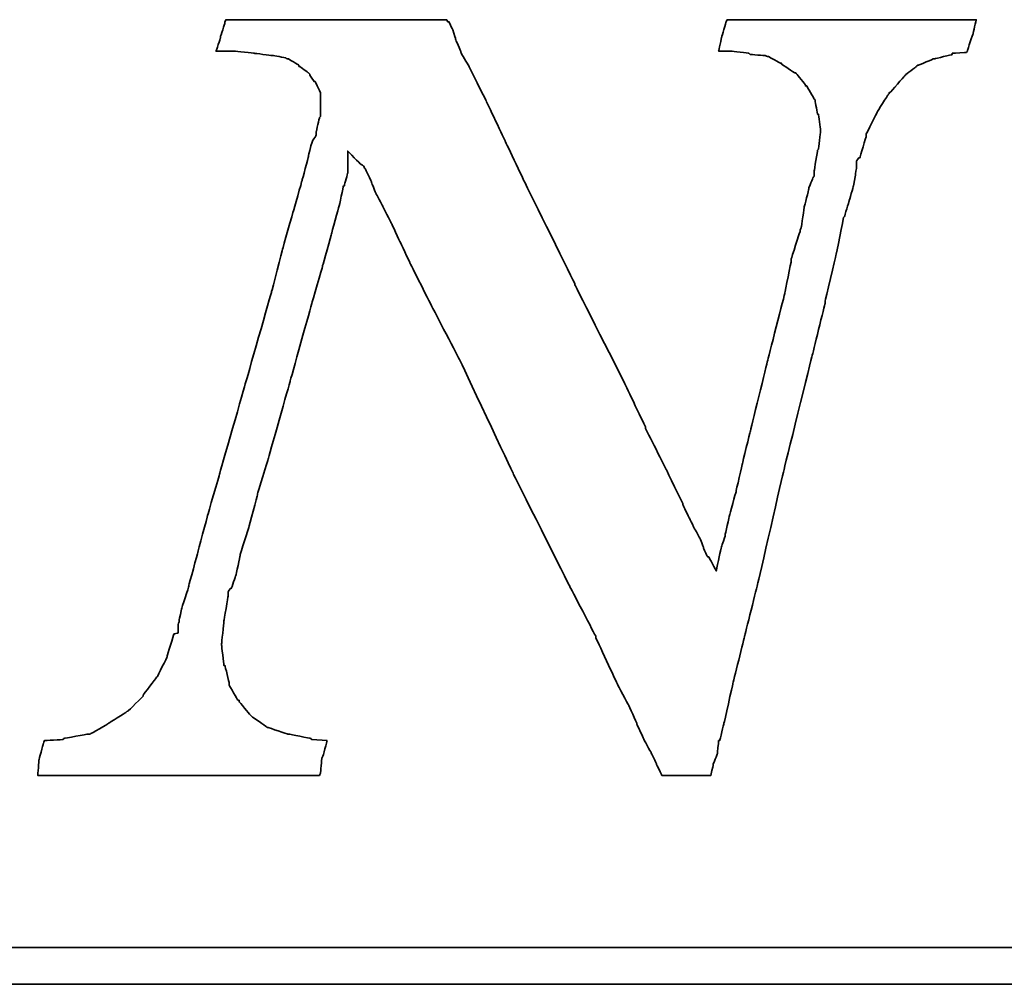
# Model space of a CAD drawing. Header units: millimetres. Extents: x 13 to 412, y 108 to 241.
# Tile 46 of 51: x 312.05 to 317.99, y 140.81 to 146.63. Entities that reach past the tile are written whole.
import ezdxf

# ---------------------------------------------------------------- set-up
doc = ezdxf.new("R2010")
doc.units = ezdxf.units.MM
doc.header["$LTSCALE"] = 0.15
doc.layers.add('DIM', color=4, linetype='CONTINUOUS')
doc.layers.add('layer 1', color=7, linetype='CONTINUOUS')

# ---------------------------------------------------------------- blocks, each defined once
blk = doc.blocks.new('TBI MOTION logo(完整正式版)')
at = {"layer": 'layer 1', "color": 22, "lineweight": 35}
for points, knots in [([(58.92625, -7.91875), (58.92625, -7.91875), (58.58625, -7.89375), (58.58625, -7.89375), (58.58625, -7.89375), (58.58625, -7.89375), (58.56625, -7.87125), (58.56625, -7.87125), (58.56625, -7.87125), (58.56625, -7.87125), (58.08375, -7.77375), (58.08375, -7.77375), (58.08375, -7.77375), (58.08375, -7.77375), (58.06125, -7.77375), (58.06125, -7.77375), (58.06125, -7.77375), (58.06125, -7.77375), (57.62625, -7.63125), (57.62625, -7.63125), (57.62625, -7.63125), (57.62625, -7.63125), (57.60625, -7.63125), (57.60625, -7.63125), (57.60625, -7.63125), (57.60625, -7.63125), (57.58125, -7.60625), (57.58125, -7.60625), (57.58125, -7.60625), (57.58125, -7.60625), (57.26625, -7.38875), (57.26625, -7.38875), (57.26625, -7.38875), (57.26625, -7.38875), (57.24625, -7.36875), (57.24625, -7.36875), (57.24625, -7.36875), (57.24625, -7.36875), (57.22125, -7.34375), (57.22125, -7.34375), (57.22125, -7.34375), (57.22125, -7.34375), (56.98125, -7.05375), (56.98125, -7.05375), (56.98125, -7.05375), (56.98125, -7.05375), (56.98125, -7.02875), (56.98125, -7.02875), (56.98125, -7.02875), (56.98125, -7.02875), (56.95625, -7.02875), (56.95625, -7.02875), (56.95625, -7.02875), (56.95625, -7.02875), (56.76625, -6.69625), (56.76625, -6.69625), (56.76625, -6.69625), (56.76625, -6.69625), (56.76625, -6.67125), (56.76625, -6.67125), (56.76625, -6.67125), (56.76625, -6.67125), (56.76625, -6.64875), (56.76625, -6.64875), (56.76625, -6.64875), (56.76625, -6.64875), (56.67125, -6.26375), (56.67125, -6.26375), (56.67125, -6.26375), (56.67125, -6.26375), (56.64625, -6.26375), (56.64625, -6.26375), (56.64625, -6.26375), (56.64625, -6.26375), (56.64625, -6.23875), (56.64625, -6.23875), (56.64625, -6.23875), (56.64625, -6.23875), (56.59625, -5.80875), (56.59625, -5.80875), (56.59625, -5.80875), (56.59625, -5.80875), (56.59625, -5.78375), (56.59625, -5.78375), (56.59625, -5.78375), (56.59625, -5.78375), (56.64625, -5.30375), (56.64625, -5.30375), (56.64625, -5.30375), (56.64625, -5.30375), (56.64625, -5.27875), (56.64625, -5.27875), (56.64625, -5.27875), (56.64625, -5.27875), (56.74125, -4.72875), (56.74125, -4.72875), (56.74125, -4.72875), (56.74125, -4.72875), (56.74125, -4.67875), (56.74125, -4.67875), (56.74125, -4.67875), (56.74125, -4.67875), (56.74125, -4.63375), (56.74125, -4.63375), (56.74125, -4.63375), (56.74125, -4.63375), (56.79125, -4.55875), (56.79125, -4.55875), (56.79125, -4.55875), (56.79125, -4.55875), (56.81125, -4.55875), (56.81125, -4.55875), (56.81125, -4.55875), (56.81125, -4.55875), (56.91125, -4.27375), (56.91125, -4.27375), (56.91125, -4.27375), (56.91125, -4.27375), (57.00625, -3.83874), (57.00625, -3.83874), (57.00625, -3.83874), (57.00625, -3.83874), (57.00625, -3.81374), (57.00625, -3.81374), (57.00625, -3.81374), (57.00625, -3.81374), (57.19875, -3.21374), (57.19875, -3.21374), (57.19875, -3.21374), (57.19875, -3.21374), (57.38625, -2.49625), (57.38625, -2.49625), (57.38625, -2.49625), (57.38625, -2.49625), (57.38625, -2.47374), (57.38625, -2.47374), (57.38625, -2.47374), (57.38625, -2.47374), (57.62625, -1.70375), (57.62625, -1.70375), (57.62625, -1.70375), (57.62625, -1.70375), (58.10625, 0.00125), (58.10625, 0.00125), (58.10625, 0.00125), (58.10625, 0.00125), (58.58625, 1.72625), (58.58625, 1.72625), (58.58625, 1.72625), (58.58625, 1.72625), (58.82625, 2.54125), (58.82625, 2.54125), (58.82625, 2.54125), (58.82625, 2.54125), (58.82625, 2.56374), (58.82625, 2.56374), (58.82625, 2.56374), (58.82625, 2.56374), (59.02125, 3.26125), (59.02125, 3.26125), (59.02125, 3.26125), (59.02125, 3.26125), (59.18625, 3.86125), (59.18625, 3.86125), (59.18625, 3.86125), (59.18625, 3.86125), (59.28625, 4.31875), (59.28625, 4.31875), (59.28625, 4.31875), (59.28625, 4.31875), (59.30625, 4.31875), (59.30625, 4.31875), (59.30625, 4.31875), (59.30625, 4.31875), (59.30625, 4.34125), (59.30625, 4.34125), (59.30625, 4.34125), (59.30625, 4.34125), (59.38125, 4.60625), (59.38125, 4.60625), (59.38125, 4.60625), (59.38125, 4.60625), (59.38125, 4.65125), (59.38125, 4.65125), (59.38125, 4.65125), (59.38125, 4.65125), (59.38125, 5.08625), (59.38125, 5.08625), (59.38125, 5.08625), (59.38125, 5.08625), (59.66625, 4.79624), (59.66625, 4.79624), (59.66625, 4.79624), (59.66625, 4.79624), (59.74125, 4.75124), (59.74125, 4.75124), (59.74125, 4.75124), (59.74125, 4.75124), (59.74125, 4.72624), (59.74125, 4.72624), (59.74125, 4.72624), (59.74125, 4.72624), (59.76125, 4.70124), (59.76125, 4.70124), (59.76125, 4.70124), (59.76125, 4.70124), (59.81125, 4.60625), (59.81125, 4.60625), (59.81125, 4.60625), (59.81125, 4.60625), (59.90625, 4.41125), (59.90625, 4.41125), (59.90625, 4.41125), (59.90625, 4.41125), (59.90625, 4.39125), (59.90625, 4.39125), (59.90625, 4.39125), (59.90625, 4.39125), (60.00375, 4.15124), (60.00375, 4.15124), (60.00375, 4.15124), (60.00375, 4.15124), (60.14625, 3.88374), (60.14625, 3.88374), (60.14625, 3.88374), (60.14625, 3.88374), (60.34125, 3.50124), (60.34125, 3.50124), (60.34125, 3.50124), (60.34125, 3.50124), (60.53125, 3.09125), (60.53125, 3.09125), (60.53125, 3.09125), (60.53125, 3.09125), (60.74625, 2.63625), (60.74625, 2.63625), (60.74625, 2.63625), (60.74625, 2.63625), (61.25125, 1.63124), (61.25125, 1.63124), (61.25125, 1.63124), (61.25125, 1.63124), (61.85125, 0.47625), (61.85125, 0.47625), (61.85125, 0.47625), (61.85125, 0.47625), (63.02625, -2.01874), (63.02625, -2.01874), (63.02625, -2.01874), (63.02625, -2.01874), (64.27625, -4.51374), (64.27625, -4.51374), (64.27625, -4.51374), (64.27625, -4.51374), (64.85125, -5.61375), (64.85125, -5.61375), (64.85125, -5.61375), (64.85125, -5.61375), (64.85125, -5.64125), (64.85125, -5.64125), (64.85125, -5.64125), (64.85125, -5.64125), (65.32875, -6.67125), (65.32875, -6.67125), (65.32875, -6.67125), (65.32875, -6.67125), (65.57125, -7.12875), (65.57125, -7.12875), (65.57125, -7.12875), (65.57125, -7.12875), (65.76125, -7.53625), (65.76125, -7.53625), (65.76125, -7.53625), (65.76125, -7.53625), (65.76125, -7.55625), (65.76125, -7.55625), (65.76125, -7.55625), (65.76125, -7.55625), (65.90375, -7.87125), (65.90375, -7.87125), (65.90375, -7.87125), (65.90375, -7.87125), (66.07125, -8.18125), (66.07125, -8.18125), (66.07125, -8.18125), (66.07125, -8.18125), (66.19125, -8.42375), (66.19125, -8.42375), (66.19125, -8.42375), (66.19125, -8.42375), (66.19125, -8.44375), (66.19125, -8.44375), (66.19125, -8.44375), (66.19125, -8.44375), (66.29125, -8.63875), (66.29125, -8.63875), (66.29125, -8.63875), (66.29125, -8.63875), (66.31125, -8.68625), (66.31125, -8.68625), (66.31125, -8.68625), (66.31125, -8.68625), (66.38375, -8.68625), (66.38375, -8.68625), (66.38375, -8.68625), (66.38375, -8.68625), (66.84125, -8.68625), (66.84125, -8.68625), (66.84125, -8.68625), (66.84125, -8.68625), (67.29625, -8.68625), (67.29625, -8.68625), (67.29625, -8.68625), (67.29625, -8.68625), (67.36625, -8.68625), (67.36625, -8.68625), (67.36625, -8.68625), (67.36625, -8.68625), (67.39125, -8.68625), (67.39125, -8.68625), (67.39125, -8.68625), (67.39125, -8.68625), (67.44125, -8.46875), (67.44125, -8.46875), (67.44125, -8.46875), (67.44125, -8.46875), (67.44125, -8.44375), (67.44125, -8.44375), (67.44125, -8.44375), (67.44125, -8.44375), (67.53625, -8.20375), (67.53625, -8.20375), (67.53625, -8.20375), (67.53625, -8.20375), (67.56125, -7.94375), (67.56125, -7.94375), (67.56125, -7.94375), (67.56125, -7.94375), (67.56125, -7.91875), (67.56125, -7.91875), (67.56125, -7.91875), (67.56125, -7.91875), (67.58625, -7.91875), (67.58625, -7.91875), (67.58625, -7.91875), (67.58625, -7.91875), (67.68125, -7.53625), (67.68125, -7.53625), (67.68125, -7.53625), (67.68125, -7.53625), (67.87375, -6.67125), (67.87375, -6.67125), (67.87375, -6.67125), (67.87375, -6.67125), (68.13625, -5.61375), (68.13625, -5.61375), (68.13625, -5.61375), (68.13625, -5.61375), (68.42375, -4.46374), (68.42375, -4.46374), (68.42375, -4.46374), (68.42375, -4.46374), (68.99875, -1.96874), (68.99875, -1.96874), (68.99875, -1.96874), (68.99875, -1.96874), (69.62625, 0.57625), (69.62625, 0.57625), (69.62625, 0.57625), (69.62625, 0.57625), (69.91125, 1.72625), (69.91125, 1.72625), (69.91125, 1.72625), (69.91125, 1.72625), (69.91125, 1.77625), (69.91125, 1.77625), (69.91125, 1.77625), (69.91125, 1.77625), (70.15125, 2.78124), (70.15125, 2.78124), (70.15125, 2.78124), (70.15125, 2.78124), (70.32125, 3.62125), (70.32125, 3.62125), (70.32125, 3.62125), (70.32125, 3.62125), (70.34125, 3.64625), (70.34125, 3.64625), (70.34125, 3.64625), (70.34125, 3.64625), (70.44125, 3.98125), (70.44125, 3.98125), (70.44125, 3.98125), (70.44125, 3.98125), (70.53625, 4.31875), (70.53625, 4.31875), (70.53625, 4.31875), (70.53625, 4.31875), (70.58125, 4.55875), (70.58125, 4.55875), (70.58125, 4.55875), (70.58125, 4.55875), (70.60625, 4.72624), (70.60625, 4.72624), (70.60625, 4.72624), (70.60625, 4.72624), (70.60625, 4.79624), (70.60625, 4.79624), (70.60625, 4.79624), (70.60625, 4.79624), (70.60625, 4.87125), (70.60625, 4.87125), (70.60625, 4.87125), (70.60625, 4.87125), (70.65625, 4.94125), (70.65625, 4.94125), (70.65625, 4.94125), (70.65625, 4.94125), (70.68125, 4.94125), (70.68125, 4.94125), (70.68125, 4.94125), (70.68125, 4.94125), (70.82125, 5.42125), (70.82125, 5.42125), (70.82125, 5.42125), (70.82125, 5.42125), (70.82125, 5.44625), (70.82125, 5.44625), (70.82125, 5.44625), (70.82125, 5.44625), (70.82125, 5.47125), (70.82125, 5.47125), (70.82125, 5.47125), (70.82125, 5.47125), (71.06125, 5.94625), (71.06125, 5.94625), (71.06125, 5.94625), (71.06125, 5.94625), (71.30125, 6.33124), (71.30125, 6.33124), (71.30125, 6.33124), (71.30125, 6.33124), (71.32625, 6.35625), (71.32625, 6.35625), (71.32625, 6.35625), (71.32625, 6.35625), (71.32625, 6.38124), (71.32625, 6.38124), (71.32625, 6.38124), (71.32625, 6.38124), (71.35125, 6.38124), (71.35125, 6.38124), (71.35125, 6.38124), (71.35125, 6.38124), (71.66125, 6.74125), (71.66125, 6.74125), (71.66125, 6.74125), (71.66125, 6.74125), (71.68625, 6.76625), (71.68625, 6.76625), (71.68625, 6.76625), (71.68625, 6.76625), (71.92625, 6.95624), (71.92625, 6.95624), (71.92625, 6.95624), (71.92625, 6.95624), (71.95125, 6.98125), (71.95125, 6.98125), (71.95125, 6.98125), (71.95125, 6.98125), (71.97625, 6.98125), (71.97625, 6.98125), (71.97625, 6.98125), (71.97625, 6.98125), (72.31125, 7.12624), (72.31125, 7.12624), (72.31125, 7.12624), (72.31125, 7.12624), (72.33375, 7.12624), (72.33375, 7.12624), (72.33375, 7.12624), (72.33375, 7.12624), (72.71625, 7.21875), (72.71625, 7.21875), (72.71625, 7.21875), (72.71625, 7.21875), (72.71625, 7.24624), (72.71625, 7.24624), (72.71625, 7.24624), (72.71625, 7.24624), (72.74125, 7.24624), (72.74125, 7.24624), (72.74125, 7.24624), (72.74125, 7.24624), (73.03124, 7.26624), (73.03124, 7.26624), (73.03124, 7.26624), (73.03124, 7.26624), (73.05375, 7.29125), (73.05375, 7.29125), (73.05375, 7.29125), (73.05375, 7.29125), (73.05375, 7.31625), (73.05375, 7.31625), (73.05375, 7.31625), (73.05375, 7.31625), (73.17625, 7.67625), (73.17625, 7.67625), (73.17625, 7.67625), (73.17625, 7.67625), (73.24625, 7.98625), (73.24625, 7.98625), (73.24625, 7.98625), (73.24625, 7.98625), (73.19625, 7.98625), (73.19625, 7.98625), (73.19625, 7.98625), (73.19625, 7.98625), (72.93625, 7.98625), (72.93625, 7.98625), (72.93625, 7.98625), (72.93625, 7.98625), (72.55125, 7.98625), (72.55125, 7.98625), (72.55125, 7.98625), (72.55125, 7.98625), (72.09625, 7.98625), (72.09625, 7.98625), (72.09625, 7.98625), (72.09625, 7.98625), (71.64125, 7.98625), (71.64125, 7.98625), (71.64125, 7.98625), (71.64125, 7.98625), (70.53625, 7.98625), (70.53625, 7.98625), (70.53625, 7.98625), (70.53625, 7.98625), (69.47875, 7.98625), (69.47875, 7.98625), (69.47875, 7.98625), (69.47875, 7.98625), (68.95125, 7.98625), (68.95125, 7.98625), (68.95125, 7.98625), (68.95125, 7.98625), (68.52125, 7.98625), (68.52125, 7.98625), (68.52125, 7.98625), (68.52125, 7.98625), (68.13625, 7.98625), (68.13625, 7.98625), (68.13625, 7.98625), (68.13625, 7.98625), (67.87375, 7.98625), (67.87375, 7.98625), (67.87375, 7.98625), (67.87375, 7.98625), (67.75125, 7.98625), (67.75125, 7.98625), (67.75125, 7.98625), (67.75125, 7.98625), (67.72625, 7.94125), (67.72625, 7.94125), (67.72625, 7.94125), (67.72625, 7.94125), (67.63125, 7.60625), (67.63125, 7.60625), (67.63125, 7.60625), (67.63125, 7.60625), (67.56125, 7.29125), (67.56125, 7.29125), (67.56125, 7.29125), (67.56125, 7.29125), (67.72625, 7.29125), (67.72625, 7.29125), (67.72625, 7.29125), (67.72625, 7.29125), (67.82625, 7.29125), (67.82625, 7.29125), (67.82625, 7.29125), (67.82625, 7.29125), (67.84625, 7.29125), (67.84625, 7.29125), (67.84625, 7.29125), (67.84625, 7.29125), (68.23125, 7.24624), (68.23125, 7.24624), (68.23125, 7.24624), (68.23125, 7.24624), (68.25875, 7.21875), (68.25875, 7.21875), (68.25875, 7.21875), (68.25875, 7.21875), (68.59125, 7.19624), (68.59125, 7.19624), (68.59125, 7.19624), (68.59125, 7.19624), (68.64125, 7.17125), (68.64125, 7.17125), (68.64125, 7.17125), (68.64125, 7.17125), (68.66625, 7.17125), (68.66625, 7.17125), (68.66625, 7.17125), (68.66625, 7.17125), (68.92625, 7.02624), (68.92625, 7.02624), (68.92625, 7.02624), (68.92625, 7.02624), (68.95125, 7.02624), (68.95125, 7.02624), (68.95125, 7.02624), (68.95125, 7.02624), (68.95125, 7.00624), (68.95125, 7.00624), (68.95125, 7.00624), (68.95125, 7.00624), (69.23875, 6.81125), (69.23875, 6.81125), (69.23875, 6.81125), (69.23875, 6.81125), (69.26625, 6.81125), (69.26625, 6.81125), (69.26625, 6.81125), (69.26625, 6.81125), (69.28625, 6.78625), (69.28625, 6.78625), (69.28625, 6.78625), (69.28625, 6.78625), (69.47875, 6.54875), (69.47875, 6.54875), (69.47875, 6.54875), (69.47875, 6.54875), (69.47875, 6.52375), (69.47875, 6.52375), (69.47875, 6.52375), (69.47875, 6.52375), (69.50625, 6.52375), (69.50625, 6.52375), (69.50625, 6.52375), (69.50625, 6.52375), (69.67125, 6.23625), (69.67125, 6.23625), (69.67125, 6.23625), (69.67125, 6.23625), (69.69375, 6.21125), (69.69375, 6.21125), (69.69375, 6.21125), (69.69375, 6.21125), (69.69375, 6.18625), (69.69375, 6.18625), (69.69375, 6.18625), (69.69375, 6.18625), (69.74625, 5.89875), (69.74625, 5.89875), (69.74625, 5.89875), (69.74625, 5.89875), (69.76625, 5.89875), (69.76625, 5.89875), (69.76625, 5.89875), (69.76625, 5.89875), (69.81375, 5.56625), (69.81375, 5.56625), (69.81375, 5.56625), (69.81375, 5.56625), (69.81375, 5.54125), (69.81375, 5.54125), (69.81375, 5.54125), (69.81375, 5.54125), (69.81375, 5.51625), (69.81375, 5.51625), (69.81375, 5.51625), (69.81375, 5.51625), (69.76625, 5.13125), (69.76625, 5.13125), (69.76625, 5.13125), (69.76625, 5.13125), (69.74625, 5.10874), (69.74625, 5.10874), (69.74625, 5.10874), (69.74625, 5.10874), (69.67125, 4.65125), (69.67125, 4.65125), (69.67125, 4.65125), (69.67125, 4.65125), (69.67125, 4.55875), (69.67125, 4.55875), (69.67125, 4.55875), (69.67125, 4.55875), (69.67125, 4.53125), (69.67125, 4.53125), (69.67125, 4.53125), (69.67125, 4.53125), (69.64625, 4.50874), (69.64625, 4.50874), (69.64625, 4.50874), (69.64625, 4.50874), (69.55125, 4.27125), (69.55125, 4.27125), (69.55125, 4.27125), (69.55125, 4.27125), (69.55125, 4.24625), (69.55125, 4.24625), (69.55125, 4.24625), (69.55125, 4.24625), (69.45375, 3.86125), (69.45375, 3.86125), (69.45375, 3.86125), (69.45375, 3.86125), (69.38625, 3.40624), (69.38625, 3.40624), (69.38625, 3.40624), (69.38625, 3.40624), (69.35875, 3.33125), (69.35875, 3.33125), (69.35875, 3.33125), (69.35875, 3.33125), (69.35875, 3.30875), (69.35875, 3.30875), (69.35875, 3.30875), (69.35875, 3.30875), (69.16625, 2.71125), (69.16625, 2.71125), (69.16625, 2.71125), (69.16625, 2.71125), (69.16625, 2.66375), (69.16625, 2.66375), (69.16625, 2.66375), (69.16625, 2.66375), (69.02625, 1.96374), (69.02625, 1.96374), (69.02625, 1.96374), (69.02625, 1.96374), (68.64125, 0.45624), (68.64125, 0.45624), (68.64125, 0.45624), (68.64125, 0.45624), (68.25875, -1.10625), (68.25875, -1.10625), (68.25875, -1.10625), (68.25875, -1.10625), (68.08625, -1.80125), (68.08625, -1.80125), (68.08625, -1.80125), (68.08625, -1.80125), (67.94625, -2.42625), (67.94625, -2.42625), (67.94625, -2.42625), (67.94625, -2.42625), (67.80125, -2.95375), (67.80125, -2.95375), (67.80125, -2.95375), (67.80125, -2.95375), (67.70625, -3.38375), (67.70625, -3.38375), (67.70625, -3.38375), (67.70625, -3.38375), (67.70625, -3.40875), (67.70625, -3.40875), (67.70625, -3.40875), (67.70625, -3.40875), (67.63125, -3.62375), (67.63125, -3.62375), (67.63125, -3.62375), (67.63125, -3.62375), (67.60625, -3.72125), (67.60625, -3.72125), (67.60625, -3.72125), (67.60625, -3.72125), (67.51125, -4.17375), (67.51125, -4.17375), (67.51125, -4.17375), (67.51125, -4.17375), (67.34625, -3.86374), (67.34625, -3.86374), (67.34625, -3.86374), (67.34625, -3.86374), (67.32125, -3.86374), (67.32125, -3.86374), (67.32125, -3.86374), (67.32125, -3.86374), (67.27125, -3.76874), (67.27125, -3.76874), (67.27125, -3.76874), (67.27125, -3.76874), (67.22625, -3.67374), (67.22625, -3.67374), (67.22625, -3.67374), (67.22625, -3.67374), (67.22625, -3.64875), (67.22625, -3.64875), (67.22625, -3.64875), (67.22625, -3.64875), (67.15125, -3.45375), (67.15125, -3.45375), (67.15125, -3.45375), (67.15125, -3.45375), (67.05625, -3.28875), (67.05625, -3.28875), (67.05625, -3.28875), (67.05625, -3.28875), (66.91125, -3.00125), (66.91125, -3.00125), (66.91125, -3.00125), (66.91125, -3.00125), (66.77125, -2.71375), (66.77125, -2.71375), (66.77125, -2.71375), (66.77125, -2.71375), (66.77125, -2.68875), (66.77125, -2.68875), (66.77125, -2.68875), (66.77125, -2.68875), (66.41125, -1.94374), (66.41125, -1.94374), (66.41125, -1.94374), (66.41125, -1.94374), (65.95125, -1.03375), (65.95125, -1.03375), (65.95125, -1.03375), (65.95125, -1.03375), (65.95125, -1.00875), (65.95125, -1.00875), (65.95125, -1.00875), (65.95125, -1.00875), (65.49625, -0.04874), (65.49625, -0.04874), (65.49625, -0.04874), (65.49625, -0.04874), (64.39375, 2.13624), (64.39375, 2.13624), (64.39375, 2.13624), (64.39375, 2.13624), (64.39375, 2.15624), (64.39375, 2.15624), (64.39375, 2.15624), (64.39375, 2.15624), (63.33625, 4.29125), (63.33625, 4.29125), (63.33625, 4.29125), (63.33625, 4.29125), (62.85625, 5.30125), (62.85625, 5.30125), (62.85625, 5.30125), (62.85625, 5.30125), (62.42625, 6.21125), (62.42625, 6.21125), (62.42625, 6.21125), (62.42625, 6.21125), (62.04125, 6.98125), (62.04125, 6.98125), (62.04125, 6.98125), (62.04125, 6.98125), (61.87375, 7.26624), (61.87375, 7.26624), (61.87375, 7.26624), (61.87375, 7.26624), (61.87375, 7.29125), (61.87375, 7.29125), (61.87375, 7.29125), (61.87375, 7.29125), (61.75625, 7.55625), (61.75625, 7.55625), (61.75625, 7.55625), (61.75625, 7.55625), (61.75625, 7.58124), (61.75625, 7.58124), (61.75625, 7.58124), (61.75625, 7.58124), (61.68375, 7.79375), (61.68375, 7.79375), (61.68375, 7.79375), (61.68375, 7.79375), (61.61125, 7.94125), (61.61125, 7.94125), (61.61125, 7.94125), (61.61125, 7.94125), (61.58625, 7.94125), (61.58625, 7.94125), (61.58625, 7.94125), (61.58625, 7.94125), (61.56375, 7.98625), (61.56375, 7.98625), (61.56375, 7.98625), (61.56375, 7.98625), (61.41875, 7.98625), (61.41875, 7.98625), (61.41875, 7.98625), (61.41875, 7.98625), (61.18125, 7.98625), (61.18125, 7.98625), (61.18125, 7.98625), (61.18125, 7.98625), (60.84125, 7.98625), (60.84125, 7.98625), (60.84125, 7.98625), (60.84125, 7.98625), (60.02625, 7.98625), (60.02625, 7.98625), (60.02625, 7.98625), (60.02625, 7.98625), (59.11625, 7.98625), (59.11625, 7.98625), (59.11625, 7.98625), (59.11625, 7.98625), (58.15625, 7.98625), (58.15625, 7.98625), (58.15625, 7.98625), (58.15625, 7.98625), (57.34125, 7.98625), (57.34125, 7.98625), (57.34125, 7.98625), (57.34125, 7.98625), (57.00625, 7.98625), (57.00625, 7.98625), (57.00625, 7.98625), (57.00625, 7.98625), (56.76625, 7.98625), (56.76625, 7.98625), (56.76625, 7.98625), (56.76625, 7.98625), (56.69125, 7.98625), (56.69125, 7.98625), (56.69125, 7.98625), (56.69125, 7.98625), (56.67125, 7.94125), (56.67125, 7.94125), (56.67125, 7.94125), (56.67125, 7.94125), (56.67125, 7.91625), (56.67125, 7.91625), (56.67125, 7.91625), (56.67125, 7.91625), (56.57125, 7.60625), (56.57125, 7.60625), (56.57125, 7.60625), (56.57125, 7.60625), (56.57125, 7.58124), (56.57125, 7.58124), (56.57125, 7.58124), (56.57125, 7.58124), (56.47625, 7.29125), (56.47625, 7.29125), (56.47625, 7.29125), (56.47625, 7.29125), (56.57125, 7.29125), (56.57125, 7.29125), (56.57125, 7.29125), (56.57125, 7.29125), (56.76625, 7.29125), (56.76625, 7.29125), (56.76625, 7.29125), (56.76625, 7.29125), (56.86125, 7.29125), (56.86125, 7.29125), (56.86125, 7.29125), (56.86125, 7.29125), (56.88625, 7.29125), (56.88625, 7.29125), (56.88625, 7.29125), (56.88625, 7.29125), (57.31625, 7.24624), (57.31625, 7.24624), (57.31625, 7.24624), (57.31625, 7.24624), (57.70125, 7.19624), (57.70125, 7.19624), (57.70125, 7.19624), (57.70125, 7.19624), (57.72625, 7.19624), (57.72625, 7.19624), (57.72625, 7.19624), (57.72625, 7.19624), (58.01125, 7.14624), (58.01125, 7.14624), (58.01125, 7.14624), (58.01125, 7.14624), (58.03625, 7.12624), (58.03625, 7.12624), (58.03625, 7.12624), (58.03625, 7.12624), (58.06125, 7.12624), (58.06125, 7.12624), (58.06125, 7.12624), (58.06125, 7.12624), (58.30125, 6.98125), (58.30125, 6.98125), (58.30125, 6.98125), (58.30125, 6.98125), (58.30125, 6.95624), (58.30125, 6.95624), (58.30125, 6.95624), (58.30125, 6.95624), (58.32375, 6.95624), (58.32375, 6.95624), (58.32375, 6.95624), (58.32375, 6.95624), (58.51625, 6.81125), (58.51625, 6.81125), (58.51625, 6.81125), (58.51625, 6.81125), (58.54125, 6.78625), (58.54125, 6.78625), (58.54125, 6.78625), (58.54125, 6.78625), (58.54125, 6.76625), (58.54125, 6.76625), (58.54125, 6.76625), (58.54125, 6.76625), (58.63625, 6.62124), (58.63625, 6.62124), (58.63625, 6.62124), (58.63625, 6.62124), (58.65875, 6.62124), (58.65875, 6.62124), (58.65875, 6.62124), (58.65875, 6.62124), (58.75625, 6.42625), (58.75625, 6.42625), (58.75625, 6.42625), (58.75625, 6.42625), (58.77875, 6.38124), (58.77875, 6.38124), (58.77875, 6.38124), (58.77875, 6.38124), (58.77875, 6.33124), (58.77875, 6.33124), (58.77875, 6.33124), (58.77875, 6.33124), (58.77875, 6.09125), (58.77875, 6.09125), (58.77875, 6.09125), (58.77875, 6.09125), (58.77875, 5.85125), (58.77875, 5.85125), (58.77875, 5.85125), (58.77875, 5.85125), (58.75625, 5.82625), (58.75625, 5.82625), (58.75625, 5.82625), (58.75625, 5.82625), (58.68625, 5.51625), (58.68625, 5.51625), (58.68625, 5.51625), (58.68625, 5.51625), (58.68625, 5.47125), (58.68625, 5.47125), (58.68625, 5.47125), (58.68625, 5.47125), (58.68625, 5.44625), (58.68625, 5.44625), (58.68625, 5.44625), (58.68625, 5.44625), (58.65875, 5.39625), (58.65875, 5.39625), (58.65875, 5.39625), (58.65875, 5.39625), (58.61125, 5.32624), (58.61125, 5.32624), (58.61125, 5.32624), (58.61125, 5.32624), (58.56625, 5.20375), (58.56625, 5.20375), (58.56625, 5.20375), (58.56625, 5.20375), (58.51625, 4.99125), (58.51625, 4.99125), (58.51625, 4.99125), (58.51625, 4.99125), (58.51625, 4.96625), (58.51625, 4.96625), (58.51625, 4.96625), (58.51625, 4.96625), (58.37125, 4.43625), (58.37125, 4.43625), (58.37125, 4.43625), (58.37125, 4.43625), (58.18125, 3.76625), (58.18125, 3.76625), (58.18125, 3.76625), (58.18125, 3.76625), (57.94125, 2.92624), (57.94125, 2.92624), (57.94125, 2.92624), (57.94125, 2.92624), (57.70125, 1.98874), (57.70125, 1.98874), (57.70125, 1.98874), (57.70125, 1.98874), (57.12625, -0.02374), (57.12625, -0.02374), (57.12625, -0.02374), (57.12625, -0.02374), (56.55125, -2.03875), (56.55125, -2.03875), (56.55125, -2.03875), (56.55125, -2.03875), (56.28625, -2.95375), (56.28625, -2.95375), (56.28625, -2.95375), (56.28625, -2.95375), (56.07125, -3.76874), (56.07125, -3.76874), (56.07125, -3.76874), (56.07125, -3.76874), (55.87625, -4.48874), (55.87625, -4.48874), (55.87625, -4.48874), (55.87625, -4.48874), (55.87625, -4.51374), (55.87625, -4.51374), (55.87625, -4.51374), (55.87625, -4.51374), (55.71125, -5.01625), (55.71125, -5.01625), (55.71125, -5.01625), (55.71125, -5.01625), (55.66125, -5.25375), (55.66125, -5.25375), (55.66125, -5.25375), (55.66125, -5.25375), (55.66125, -5.27875), (55.66125, -5.27875), (55.66125, -5.27875), (55.66125, -5.27875), (55.63625, -5.37375), (55.63625, -5.37375), (55.63625, -5.37375), (55.63625, -5.37375), (55.63625, -5.42375), (55.63625, -5.42375), (55.63625, -5.42375), (55.63625, -5.42375), (55.63625, -5.54125), (55.63625, -5.54125), (55.63625, -5.54125), (55.63625, -5.54125), (55.54125, -5.56875), (55.54125, -5.56875), (55.54125, -5.56875), (55.54125, -5.56875), (55.39625, -6.04875), (55.39625, -6.04875), (55.39625, -6.04875), (55.39625, -6.04875), (55.39625, -6.06875), (55.39625, -6.06875), (55.39625, -6.06875), (55.39625, -6.06875), (55.18125, -6.50375), (55.18125, -6.50375), (55.18125, -6.50375), (55.18125, -6.50375), (55.15625, -6.52875), (55.15625, -6.52875), (55.15625, -6.52875), (55.15625, -6.52875), (54.86875, -6.91125), (54.86875, -6.91125), (54.86875, -6.91125), (54.86875, -6.91125), (54.86875, -6.93375), (54.86875, -6.93375), (54.86875, -6.93375), (54.86875, -6.93375), (54.53125, -7.26875), (54.53125, -7.26875), (54.53125, -7.26875), (54.53125, -7.26875), (54.51125, -7.26875), (54.51125, -7.26875), (54.51125, -7.26875), (54.51125, -7.26875), (54.48625, -7.29625), (54.48625, -7.29625), (54.48625, -7.29625), (54.48625, -7.29625), (54.10375, -7.53625), (54.10375, -7.53625), (54.10375, -7.53625), (54.10375, -7.53625), (53.69625, -7.77375), (53.69625, -7.77375), (53.69625, -7.77375), (53.69625, -7.77375), (53.67125, -7.77375), (53.67125, -7.77375), (53.67125, -7.77375), (53.67125, -7.77375), (53.64625, -7.77375), (53.64625, -7.77375), (53.64625, -7.77375), (53.64625, -7.77375), (53.11625, -7.87125), (53.11625, -7.87125), (53.11625, -7.87125), (53.11625, -7.87125), (53.09625, -7.89375), (53.09625, -7.89375), (53.09625, -7.89375), (53.09625, -7.89375), (52.68625, -7.91875), (52.68625, -7.91875), (52.68625, -7.91875), (52.68625, -7.91875), (52.66125, -7.99125), (52.66125, -7.99125), (52.66125, -7.99125), (52.66125, -7.99125), (52.56625, -8.34875), (52.56625, -8.34875), (52.56625, -8.34875), (52.56625, -8.34875), (52.54125, -8.68625), (52.54125, -8.68625), (52.54125, -8.68625), (52.54125, -8.68625), (52.58875, -8.68625), (52.58875, -8.68625), (52.58875, -8.68625), (52.58875, -8.68625), (52.87625, -8.68625), (52.87625, -8.68625), (52.87625, -8.68625), (52.87625, -8.68625), (53.33625, -8.68625), (53.33625, -8.68625), (53.33625, -8.68625), (53.33625, -8.68625), (53.79125, -8.68625), (53.79125, -8.68625), (53.79125, -8.68625), (53.79125, -8.68625), (54.36625, -8.68625), (54.36625, -8.68625), (54.36625, -8.68625), (54.36625, -8.68625), (55.59125, -8.68625), (55.59125, -8.68625), (55.59125, -8.68625), (55.59125, -8.68625), (56.76625, -8.68625), (56.76625, -8.68625), (56.76625, -8.68625), (56.76625, -8.68625), (57.34125, -8.68625), (57.34125, -8.68625), (57.34125, -8.68625), (57.34125, -8.68625), (57.82125, -8.68625), (57.82125, -8.68625), (57.82125, -8.68625), (57.82125, -8.68625), (58.25125, -8.68625), (58.25125, -8.68625), (58.25125, -8.68625), (58.25125, -8.68625), (58.58625, -8.68625), (58.58625, -8.68625), (58.58625, -8.68625), (58.58625, -8.68625), (58.75625, -8.68625), (58.75625, -8.68625), (58.75625, -8.68625), (58.75625, -8.68625), (58.77875, -8.63875), (58.77875, -8.63875), (58.77875, -8.63875), (58.77875, -8.63875), (58.80625, -8.30375), (58.80625, -8.30375), (58.80625, -8.30375), (58.80625, -8.30375), (58.82625, -8.27875), (58.82625, -8.27875), (58.82625, -8.27875), (58.82625, -8.27875), (58.92625, -7.91875), (58.92625, -7.91875)], [0, 0, 0, 0, 0.003125, 0.003125, 0.003125, 0.00312501, 0.00625, 0.00625, 0.00625, 0.00625001, 0.009375, 0.009375, 0.009375, 0.00937501, 0.0125, 0.0125, 0.0125, 0.01250001, 0.015625, 0.015625, 0.015625, 0.01562501, 0.01875, 0.01875, 0.01875, 0.01875001, 0.021875, 0.021875, 0.021875, 0.02187501, 0.025, 0.025, 0.025, 0.02500001, 0.028125, 0.028125, 0.028125, 0.02812501, 0.03125, 0.03125, 0.03125, 0.03125001, 0.034375, 0.034375, 0.034375, 0.03437501, 0.0375, 0.0375, 0.0375, 0.03750001, 0.040625, 0.040625, 0.040625, 0.04062501, 0.04375, 0.04375, 0.04375, 0.04375001, 0.046875, 0.046875, 0.046875, 0.04687501, 0.05, 0.05, 0.05, 0.05000001, 0.053125, 0.053125, 0.053125, 0.05312501, 0.05625, 0.05625, 0.05625, 0.05625001, 0.059375, 0.059375, 0.059375, 0.05937501, 0.0625, 0.0625, 0.0625, 0.06250001, 0.065625, 0.065625, 0.065625, 0.06562501, 0.06875, 0.06875, 0.06875, 0.06875001, 0.071875, 0.071875, 0.071875, 0.07187501, 0.075, 0.075, 0.075, 0.07500001, 0.078125, 0.078125, 0.078125, 0.07812501, 0.08125, 0.08125, 0.08125, 0.08125001, 0.084375, 0.084375, 0.084375, 0.08437501, 0.0875, 0.0875, 0.0875, 0.08750001, 0.090625, 0.090625, 0.090625, 0.09062501, 0.09375, 0.09375, 0.09375, 0.09375001, 0.096875, 0.096875, 0.096875, 0.09687501, 0.1, 0.1, 0.1, 0.10000001, 0.103125, 0.103125, 0.103125, 0.10312501, 0.10625, 0.10625, 0.10625, 0.10625001, 0.109375, 0.109375, 0.109375, 0.10937501, 0.1125, 0.1125, 0.1125, 0.11250001, 0.115625, 0.115625, 0.115625, 0.11562501, 0.11875, 0.11875, 0.11875, 0.11875001, 0.121875, 0.121875, 0.121875, 0.12187501, 0.125, 0.125, 0.125, 0.12500001, 0.128125, 0.128125, 0.128125, 0.12812501, 0.13125, 0.13125, 0.13125, 0.13125001, 0.134375, 0.134375, 0.134375, 0.13437501, 0.1375, 0.1375, 0.1375, 0.13750001, 0.140625, 0.140625, 0.140625, 0.14062501, 0.14375, 0.14375, 0.14375, 0.14375001, 0.146875, 0.146875, 0.146875, 0.14687501, 0.15, 0.15, 0.15, 0.15000001, 0.153125, 0.153125, 0.153125, 0.15312501, 0.15625, 0.15625, 0.15625, 0.15625001, 0.159375, 0.159375, 0.159375, 0.15937501, 0.1625, 0.1625, 0.1625, 0.16250001, 0.165625, 0.165625, 0.165625, 0.16562501, 0.16875, 0.16875, 0.16875, 0.16875001, 0.171875, 0.171875, 0.171875, 0.17187501, 0.175, 0.175, 0.175, 0.17500001, 0.178125, 0.178125, 0.178125, 0.17812501, 0.18125, 0.18125, 0.18125, 0.18125001, 0.184375, 0.184375, 0.184375, 0.18437501, 0.1875, 0.1875, 0.1875, 0.18750001, 0.190625, 0.190625, 0.190625, 0.19062501, 0.19375, 0.19375, 0.19375, 0.19375001, 0.196875, 0.196875, 0.196875, 0.19687501, 0.2, 0.2, 0.2, 0.20000001, 0.203125, 0.203125, 0.203125, 0.20312501, 0.20625, 0.20625, 0.20625, 0.20625001, 0.209375, 0.209375, 0.209375, 0.20937501, 0.2125, 0.2125, 0.2125, 0.21250001, 0.215625, 0.215625, 0.215625, 0.21562501, 0.21875, 0.21875, 0.21875, 0.21875001, 0.221875, 0.221875, 0.221875, 0.22187501, 0.225, 0.225, 0.225, 0.22500001, 0.228125, 0.228125, 0.228125, 0.22812501, 0.23125, 0.23125, 0.23125, 0.23125001, 0.234375, 0.234375, 0.234375, 0.23437501, 0.2375, 0.2375, 0.2375, 0.23750001, 0.240625, 0.240625, 0.240625, 0.24062501, 0.24375, 0.24375, 0.24375, 0.24375001, 0.246875, 0.246875, 0.246875, 0.24687501, 0.25, 0.25, 0.25, 0.25000001, 0.253125, 0.253125, 0.253125, 0.25312501, 0.25625, 0.25625, 0.25625, 0.25625001, 0.259375, 0.259375, 0.259375, 0.25937501, 0.2625, 0.2625, 0.2625, 0.26250001, 0.265625, 0.265625, 0.265625, 0.26562501, 0.26875, 0.26875, 0.26875, 0.26875001, 0.271875, 0.271875, 0.271875, 0.27187501, 0.275, 0.275, 0.275, 0.27500001, 0.278125, 0.278125, 0.278125, 0.27812501, 0.28125, 0.28125, 0.28125, 0.28125001, 0.284375, 0.284375, 0.284375, 0.28437501, 0.2875, 0.2875, 0.2875, 0.28750001, 0.290625, 0.290625, 0.290625, 0.29062501, 0.29375, 0.29375, 0.29375, 0.29375001, 0.296875, 0.296875, 0.296875, 0.29687501, 0.3, 0.3, 0.3, 0.30000001, 0.303125, 0.303125, 0.303125, 0.30312501, 0.30625, 0.30625, 0.30625, 0.30625001, 0.309375, 0.309375, 0.309375, 0.30937501, 0.3125, 0.3125, 0.3125, 0.31250001, 0.315625, 0.315625, 0.315625, 0.31562501, 0.31875, 0.31875, 0.31875, 0.31875001, 0.321875, 0.321875, 0.321875, 0.32187501, 0.325, 0.325, 0.325, 0.32500001, 0.328125, 0.328125, 0.328125, 0.32812501, 0.33125, 0.33125, 0.33125, 0.33125001, 0.334375, 0.334375, 0.334375, 0.33437501, 0.3375, 0.3375, 0.3375, 0.33750001, 0.340625, 0.340625, 0.340625, 0.34062501, 0.34375, 0.34375, 0.34375, 0.34375001, 0.346875, 0.346875, 0.346875, 0.34687501, 0.35, 0.35, 0.35, 0.35000001, 0.353125, 0.353125, 0.353125, 0.35312501, 0.35625, 0.35625, 0.35625, 0.35625001, 0.359375, 0.359375, 0.359375, 0.35937501, 0.3625, 0.3625, 0.3625, 0.36250001, 0.365625, 0.365625, 0.365625, 0.36562501, 0.36875, 0.36875, 0.36875, 0.36875001, 0.371875, 0.371875, 0.371875, 0.37187501, 0.375, 0.375, 0.375, 0.37500001, 0.378125, 0.378125, 0.378125, 0.37812501, 0.38125, 0.38125, 0.38125, 0.38125001, 0.384375, 0.384375, 0.384375, 0.38437501, 0.3875, 0.3875, 0.3875, 0.38750001, 0.390625, 0.390625, 0.390625, 0.39062501, 0.39375, 0.39375, 0.39375, 0.39375001, 0.396875, 0.396875, 0.396875, 0.39687501, 0.4, 0.4, 0.4, 0.40000001, 0.403125, 0.403125, 0.403125, 0.40312501, 0.40625, 0.40625, 0.40625, 0.40625001, 0.409375, 0.409375, 0.409375, 0.40937501, 0.4125, 0.4125, 0.4125, 0.41250001, 0.415625, 0.415625, 0.415625, 0.41562501, 0.41875, 0.41875, 0.41875, 0.41875001, 0.421875, 0.421875, 0.421875, 0.42187501, 0.425, 0.425, 0.425, 0.42500001, 0.428125, 0.428125, 0.428125, 0.42812501, 0.43125, 0.43125, 0.43125, 0.43125001, 0.434375, 0.434375, 0.434375, 0.43437501, 0.4375, 0.4375, 0.4375, 0.43750001, 0.440625, 0.440625, 0.440625, 0.44062501, 0.44375, 0.44375, 0.44375, 0.44375001, 0.446875, 0.446875, 0.446875, 0.44687501, 0.45, 0.45, 0.45, 0.45000001, 0.453125, 0.453125, 0.453125, 0.45312501, 0.45625, 0.45625, 0.45625, 0.45625001, 0.459375, 0.459375, 0.459375, 0.45937501, 0.4625, 0.4625, 0.4625, 0.46250001, 0.465625, 0.465625, 0.465625, 0.46562501, 0.46875, 0.46875, 0.46875, 0.46875001, 0.471875, 0.471875, 0.471875, 0.47187501, 0.475, 0.475, 0.475, 0.47500001, 0.478125, 0.478125, 0.478125, 0.47812501, 0.48125, 0.48125, 0.48125, 0.48125001, 0.484375, 0.484375, 0.484375, 0.48437501, 0.4875, 0.4875, 0.4875, 0.48750001, 0.490625, 0.490625, 0.490625, 0.49062501, 0.49375, 0.49375, 0.49375, 0.49375001, 0.496875, 0.496875, 0.496875, 0.49687501, 0.5, 0.5, 0.5, 0.50000001, 0.503125, 0.503125, 0.503125, 0.50312501, 0.50625, 0.50625, 0.50625, 0.50625001, 0.509375, 0.509375, 0.509375, 0.50937501, 0.5125, 0.5125, 0.5125, 0.51250001, 0.515625, 0.515625, 0.515625, 0.51562501, 0.51875, 0.51875, 0.51875, 0.51875001, 0.521875, 0.521875, 0.521875, 0.52187501, 0.525, 0.525, 0.525, 0.52500001, 0.528125, 0.528125, 0.528125, 0.52812501, 0.53125, 0.53125, 0.53125, 0.53125001, 0.534375, 0.534375, 0.534375, 0.53437501, 0.5375, 0.5375, 0.5375, 0.53750001, 0.540625, 0.540625, 0.540625, 0.54062501, 0.54375, 0.54375, 0.54375, 0.54375001, 0.546875, 0.546875, 0.546875, 0.54687501, 0.55, 0.55, 0.55, 0.55000001, 0.553125, 0.553125, 0.553125, 0.55312501, 0.55625, 0.55625, 0.55625, 0.55625001, 0.559375, 0.559375, 0.559375, 0.55937501, 0.5625, 0.5625, 0.5625, 0.56250001, 0.565625, 0.565625, 0.565625, 0.56562501, 0.56875, 0.56875, 0.56875, 0.56875001, 0.571875, 0.571875, 0.571875, 0.57187501, 0.575, 0.575, 0.575, 0.57500001, 0.578125, 0.578125, 0.578125, 0.57812501, 0.58125, 0.58125, 0.58125, 0.58125001, 0.584375, 0.584375, 0.584375, 0.58437501, 0.5875, 0.5875, 0.5875, 0.58750001, 0.590625, 0.590625, 0.590625, 0.59062501, 0.59375, 0.59375, 0.59375, 0.59375001, 0.596875, 0.596875, 0.596875, 0.59687501, 0.6, 0.6, 0.6, 0.60000001, 0.603125, 0.603125, 0.603125, 0.60312501, 0.60625, 0.60625, 0.60625, 0.60625001, 0.609375, 0.609375, 0.609375, 0.60937501, 0.6125, 0.6125, 0.6125, 0.61250001, 0.615625, 0.615625, 0.615625, 0.61562501, 0.61875, 0.61875, 0.61875, 0.61875001, 0.621875, 0.621875, 0.621875, 0.62187501, 0.625, 0.625, 0.625, 0.62500001, 0.628125, 0.628125, 0.628125, 0.62812501, 0.63125, 0.63125, 0.63125, 0.63125001, 0.634375, 0.634375, 0.634375, 0.63437501, 0.6375, 0.6375, 0.6375, 0.63750001, 0.640625, 0.640625, 0.640625, 0.64062501, 0.64375, 0.64375, 0.64375, 0.64375001, 0.646875, 0.646875, 0.646875, 0.64687501, 0.65, 0.65, 0.65, 0.65000001, 0.653125, 0.653125, 0.653125, 0.65312501, 0.65625, 0.65625, 0.65625, 0.65625001, 0.659375, 0.659375, 0.659375, 0.65937501, 0.6625, 0.6625, 0.6625, 0.66250001, 0.665625, 0.665625, 0.665625, 0.66562501, 0.66875, 0.66875, 0.66875, 0.66875001, 0.671875, 0.671875, 0.671875, 0.67187501, 0.675, 0.675, 0.675, 0.67500001, 0.678125, 0.678125, 0.678125, 0.67812501, 0.68125, 0.68125, 0.68125, 0.68125001, 0.684375, 0.684375, 0.684375, 0.68437501, 0.6875, 0.6875, 0.6875, 0.68750001, 0.690625, 0.690625, 0.690625, 0.69062501, 0.69375, 0.69375, 0.69375, 0.69375001, 0.696875, 0.696875, 0.696875, 0.69687501, 0.7, 0.7, 0.7, 0.70000001, 0.703125, 0.703125, 0.703125, 0.70312501, 0.70625, 0.70625, 0.70625, 0.70625001, 0.709375, 0.709375, 0.709375, 0.70937501, 0.7125, 0.7125, 0.7125, 0.71250001, 0.715625, 0.715625, 0.715625, 0.71562501, 0.71875, 0.71875, 0.71875, 0.71875001, 0.721875, 0.721875, 0.721875, 0.72187501, 0.725, 0.725, 0.725, 0.72500001, 0.728125, 0.728125, 0.728125, 0.72812501, 0.73125, 0.73125, 0.73125, 0.73125001, 0.734375, 0.734375, 0.734375, 0.73437501, 0.7375, 0.7375, 0.7375, 0.73750001, 0.740625, 0.740625, 0.740625, 0.74062501, 0.74375, 0.74375, 0.74375, 0.74375001, 0.746875, 0.746875, 0.746875, 0.74687501, 0.75, 0.75, 0.75, 0.75000001, 0.753125, 0.753125, 0.753125, 0.75312501, 0.75625, 0.75625, 0.75625, 0.75625001, 0.759375, 0.759375, 0.759375, 0.75937501, 0.7625, 0.7625, 0.7625, 0.76250001, 0.765625, 0.765625, 0.765625, 0.76562501, 0.76875, 0.76875, 0.76875, 0.76875001, 0.771875, 0.771875, 0.771875, 0.77187501, 0.775, 0.775, 0.775, 0.77500001, 0.778125, 0.778125, 0.778125, 0.77812501, 0.78125, 0.78125, 0.78125, 0.78125001, 0.784375, 0.784375, 0.784375, 0.78437501, 0.7875, 0.7875, 0.7875, 0.78750001, 0.790625, 0.790625, 0.790625, 0.79062501, 0.79375, 0.79375, 0.79375, 0.79375001, 0.796875, 0.796875, 0.796875, 0.79687501, 0.8, 0.8, 0.8, 0.80000001, 0.803125, 0.803125, 0.803125, 0.80312501, 0.80625, 0.80625, 0.80625, 0.80625001, 0.809375, 0.809375, 0.809375, 0.80937501, 0.8125, 0.8125, 0.8125, 0.81250001, 0.815625, 0.815625, 0.815625, 0.81562501, 0.81875, 0.81875, 0.81875, 0.81875001, 0.821875, 0.821875, 0.821875, 0.82187501, 0.825, 0.825, 0.825, 0.82500001, 0.828125, 0.828125, 0.828125, 0.82812501, 0.83125, 0.83125, 0.83125, 0.83125001, 0.834375, 0.834375, 0.834375, 0.83437501, 0.8375, 0.8375, 0.8375, 0.83750001, 0.840625, 0.840625, 0.840625, 0.84062501, 0.84375, 0.84375, 0.84375, 0.84375001, 0.846875, 0.846875, 0.846875, 0.84687501, 0.85, 0.85, 0.85, 0.85000001, 0.853125, 0.853125, 0.853125, 0.85312501, 0.85625, 0.85625, 0.85625, 0.85625001, 0.859375, 0.859375, 0.859375, 0.85937501, 0.8625, 0.8625, 0.8625, 0.86250001, 0.865625, 0.865625, 0.865625, 0.86562501, 0.86875, 0.86875, 0.86875, 0.86875001, 0.871875, 0.871875, 0.871875, 0.87187501, 0.875, 0.875, 0.875, 0.87500001, 0.878125, 0.878125, 0.878125, 0.87812501, 0.88125, 0.88125, 0.88125, 0.88125001, 0.884375, 0.884375, 0.884375, 0.88437501, 0.8875, 0.8875, 0.8875, 0.88750001, 0.890625, 0.890625, 0.890625, 0.89062501, 0.89375, 0.89375, 0.89375, 0.89375001, 0.896875, 0.896875, 0.896875, 0.89687501, 0.9, 0.9, 0.9, 0.90000001, 0.903125, 0.903125, 0.903125, 0.90312501, 0.90625, 0.90625, 0.90625, 0.90625001, 0.909375, 0.909375, 0.909375, 0.90937501, 0.9125, 0.9125, 0.9125, 0.91250001, 0.915625, 0.915625, 0.915625, 0.91562501, 0.91875, 0.91875, 0.91875, 0.91875001, 0.921875, 0.921875, 0.921875, 0.92187501, 0.925, 0.925, 0.925, 0.92500001, 0.928125, 0.928125, 0.928125, 0.92812501, 0.93125, 0.93125, 0.93125, 0.93125001, 0.934375, 0.934375, 0.934375, 0.93437501, 0.9375, 0.9375, 0.9375, 0.93750001, 0.940625, 0.940625, 0.940625, 0.94062501, 0.94375, 0.94375, 0.94375, 0.94375001, 0.946875, 0.946875, 0.946875, 0.94687501, 0.95, 0.95, 0.95, 0.95000001, 0.953125, 0.953125, 0.953125, 0.95312501, 0.95625, 0.95625, 0.95625, 0.95625001, 0.959375, 0.959375, 0.959375, 0.95937501, 0.9625, 0.9625, 0.9625, 0.96250001, 0.965625, 0.965625, 0.965625, 0.96562501, 0.96875, 0.96875, 0.96875, 0.96875001, 0.971875, 0.971875, 0.971875, 0.97187501, 0.975, 0.975, 0.975, 0.97500001, 0.978125, 0.978125, 0.978125, 0.97812501, 0.98125, 0.98125, 0.98125, 0.98125001, 0.984375, 0.984375, 0.984375, 0.98437501, 0.9875, 0.9875, 0.9875, 0.98750001, 0.990625, 0.990625, 0.990625, 0.99062501, 0.99375, 0.99375, 0.99375, 0.99375001, 0.996875, 0.996875, 0.996875, 0.99687501, 1, 1, 1, 1]), ([(75.90875, -9.47875), (75.90875, -9.47875), (75.90875, -12.28625), (75.90875, -12.28625), (75.90875, -12.28625), (75.90875, -12.28625), (75.90875, -12.47875), (75.90875, -12.47875), (75.90875, -12.47875), (75.90875, -12.47875), (75.71625, -12.47875), (75.71625, -12.47875), (75.71625, -12.47875), (75.71625, -12.47875), (-88.32875, -12.47875), (-88.32875, -12.47875), (-88.32875, -12.47875), (-88.32875, -12.47875), (-88.32875, -13.29375), (-88.32875, -13.29375), (-88.32875, -13.29375), (-88.32875, -13.29375), (82.89125, -13.29375), (82.89125, -13.29375), (82.89125, -13.29375), (82.89125, -13.29375), (75.90875, -9.47875), (75.90875, -9.47875)], [0, 0, 0, 0, 0.14285714, 0.14285714, 0.14285714, 0.14285715, 0.28571429, 0.28571429, 0.28571429, 0.2857143, 0.42857143, 0.42857143, 0.42857143, 0.42857144, 0.57142857, 0.57142857, 0.57142857, 0.57142858, 0.71428571, 0.71428571, 0.71428571, 0.71428572, 0.85714286, 0.85714286, 0.85714286, 0.85714287, 1, 1, 1, 1])]:
    blk.add_open_spline(points, degree=3, knots=knots, dxfattribs=at)
blk.add_open_spline([(54.86875, -6.91125), (54.86875, -6.91125), (54.86875, -6.93375), (54.86875, -6.93375)], degree=3, dxfattribs=at)

msp = doc.modelspace()

# ---------------------------------------------------------------- block references
at = {"layer": 'DIM', "color": 7, "xscale": 0.2736514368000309, "yscale": 0.2736514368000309, "zscale": 0.2736514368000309}
msp.add_blockref('TBI MOTION logo(完整正式版)', (297.7778, 144.4481), dxfattribs=at)

doc.saveas('drawing.dxf')
